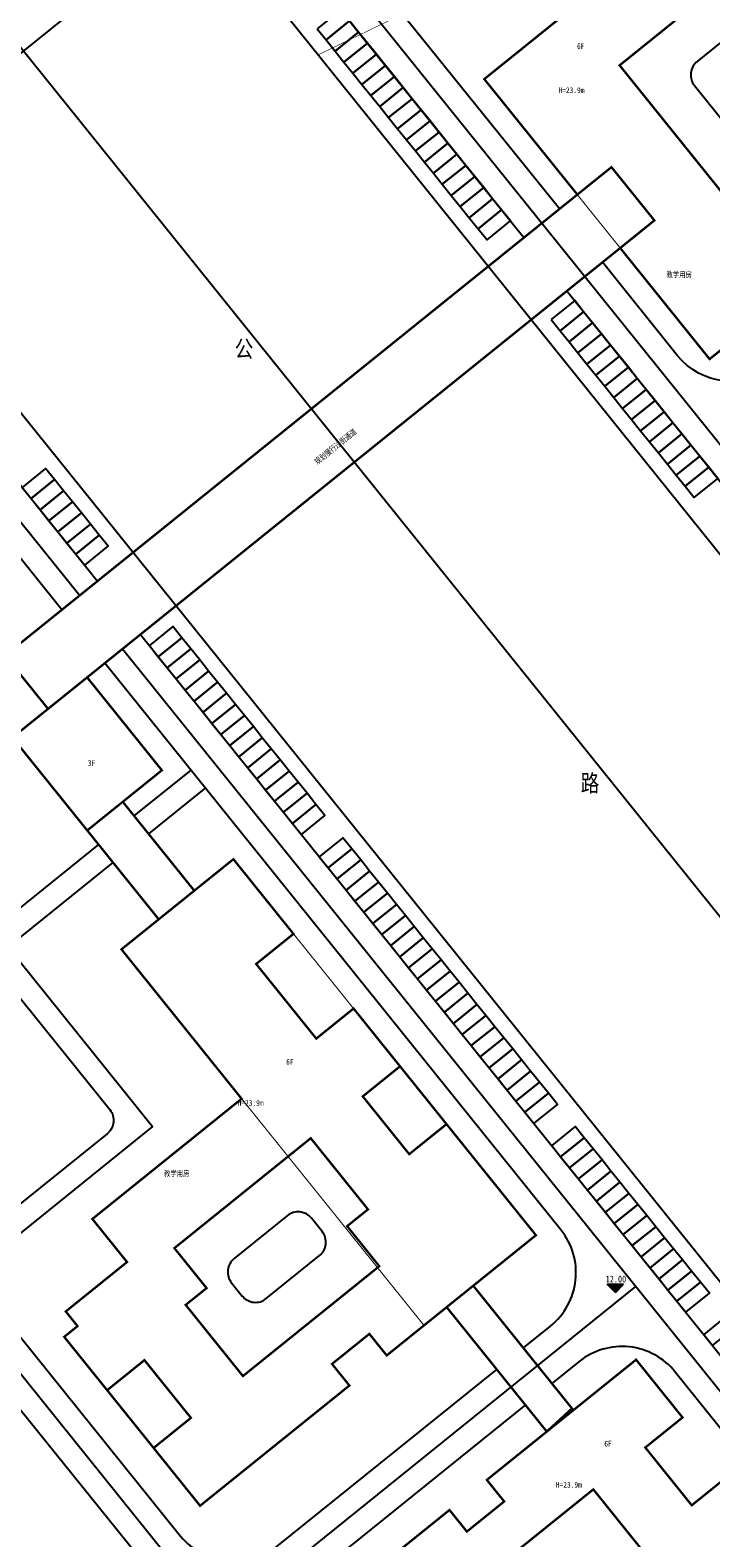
# Model space of a CAD drawing. Extents: x 38389316 to 38392219, y 2477539 to 2480586.
# Tile 35 of 43: x 38390109 to 38390229, y 2479728 to 2479992. Entities that reach past the tile are written whole.
import ezdxf
from ezdxf.enums import TextEntityAlignment as Align

# ---------------------------------------------------------------- set-up
doc = ezdxf.new("R2010")
doc.units = 0
doc.header["$LTSCALE"] = 1000
doc.header["$MEASUREMENT"] = 0
for name, pattern in [('CENTER2', [1.125, 0.75, -0.125, 0.125, -0.125]), ('DASH', [0.35, 0.25, -0.1]), ('PHANTOM2', [1.25, 0.625, -0.125, 0.125, -0.125, 0.125, -0.125])]:
    doc.linetypes.add(name, pattern=pattern)
doc.layers.get('0').update_dxf_attribs({"linetype": 'CONTINUOUS'})
for name, color, linetype in [('00-道路', 130, 'CONTINUOUS'), ('DIM_ELEV', 8, 'CONTINUOUS'), ('DIM_SYMB', 3, 'CONTINUOUS'), ('u-road', 4, 'CONTINUOUS'), ('U_室外车位', 3, 'CONTINUOUS'), ('YD_地块界线', 7, 'CONTINUOUS'), ('建筑', 31, 'CONTINUOUS'), ('文字', 7, 'CONTINUOUS'), ('用地界线', 8, 'CONTINUOUS'), ('路中线', 7, 'CENTER2'), ('远期建筑', 141, 'CONTINUOUS'), ('道路', 33, 'CONTINUOUS')]:
    doc.layers.add(name, color=color, linetype=linetype)
doc.styles.add('-宋体', font='txt', dxfattribs={"width": 0.8})
doc.styles.add('中等线体', font='txt', dxfattribs={"width": 0.8})
doc.styles.add('宋体', font='txt', dxfattribs={"width": 0.8, "height": 8})

# ---------------------------------------------------------------- blocks, each defined once
blk = doc.blocks.new('hyvahavb')
at = {"layer": 'DIM_ELEV'}
blk.add_hatch(color=8, dxfattribs=at).paths.add_polyline_path([(-173.2, -4360.8), (-182.2, -4351.8), (-164.2, -4351.8)])
at = {"layer": 'DIM_ELEV', "color": 8}
for p, q in [((-173.2, -4360.8), (-182.2, -4351.8)), ((-182.2, -4351.8), (-164.2, -4351.8)), ((-173.2, -4360.8), (-164.2, -4351.8))]:
    blk.add_line(p, q, dxfattribs=at)
blk = doc.blocks.new('202210211F')
at = {"layer": '道路'}
h = blk.add_hatch(dxfattribs=at)
h.set_pattern_fill('AR-RROOF', color=8, scale=5, style=0)
h.set_pattern_definition([(0, (38392595.5196, 2482422.002), (13.97, 6.35), [95.25, -12.7, 31.75, -6.35]), (0, (38392603.965, 2482425.177), (-6.35, 8.4455), [19.05, -2.0955, 38.1, -4.7625]), (0, (38392598.6946, 2482427.399), (33.02, 4.2545), [50.8, -8.89, 25.4, -6.35])])
h.paths.add_polyline_path([(38392389.8, 2481771.55, 0.123405), (38392379.63, 2481764.74), (38392389.01, 2481753.09, -0.48459), (38392404.12, 2481754.58, 0.528217), (38392430.93, 2481759.11, -0.20002), (38392454.08, 2481780.46, 0.787845), (38392452.28, 2481796.21, -0.207547), (38392440.03, 2481803.41, 0.706448), (38392405.93, 2481793.28, -0.302174)])
at = {"layer": 'u-road', "color": 8, "flags": 128}
for points in [[(38392541.61, 2482034.28), (38392508.38, 2482075.56, -0.414214), (38392510.2, 2482092.43), (38392576.37, 2482145.71, -0.206032), (38392585.51, 2482148.25, 0.100647), (38392596.65, 2482148.98, -0.298217), (38392609.15, 2482144.93), (38392657.34, 2482085.08, -0.414214), (38392655.51, 2482068.21), (38392646.17, 2482060.68)], [(38392646.92, 2482061.34, -0.020861), (38392646.17, 2482060.68), (38392579.18, 2482006.75, -0.414213), (38392562.31, 2482008.57), (38392549.14, 2482024.93)], [(38392454.37, 2481964.04), (38392421.13, 2482005.33, 0.414213), (38392404.26, 2482007.15), (38392356.28, 2481968.52, 0.414213), (38392354.46, 2481951.65), (38392394.78, 2481901.56)], [(38392468.13, 2481959.71), (38392612.94, 2481779.84, -0.388285), (38392611.41, 2481755.59), (38392420.89, 2481571.89)], [(38392535.27, 2481834.68), (38392540.03, 2481838.51, 0.414214), (38392541.85, 2481855.38), (38392461.9, 2481954.7)], [(38392398.54, 2481896.89), (38392475.17, 2481801.7, 0.414215), (38392492.05, 2481799.88), (38392530.6, 2481830.92)], [(38392561.92, 2481830.46), (38392561.92, 2481830.46, 0.414214), (38392545.05, 2481832.28), (38392540.28, 2481828.44)], [(38392402.91, 2481735.82, 0.414215), (38392411.35, 2481734.91), (38392467.12, 2481779.81, 0.414212), (38392468.94, 2481796.68), (38392468.94, 2481796.68), (38392445.43, 2481825.89, 0.414214), (38392428.55, 2481827.72), (38392372.78, 2481782.82, 0.414213), (38392371.87, 2481774.38), (38392402.91, 2481735.82)], [(38392535.62, 2481824.69), (38392497.06, 2481793.65, 0.414212), (38392495.24, 2481776.77), (38392542.35, 2481718.26, 0.440628), (38392560.02, 2481717.15), (38392604.55, 2481760.08, 0.388284), (38392605.56, 2481776.24), (38392561.92, 2481830.46)]]:
    blk.add_lwpolyline(points, format="xyb", dxfattribs=at)
for points in [[(38392497.12, 2482076.79), (38392535.38, 2482029.26)], [(38392542.91, 2482019.91), (38392640.8, 2481898.32)], [(38392422.35, 2482016.58), (38392460.6, 2481969.06)]]:
    blk.add_lwpolyline(points, dxfattribs=at)
at = {"layer": 'U_室外车位', "color": 8}
for points in [[(38392499.11, 2482065.86), (38392500.68, 2482063.91), (38392504.81, 2482067.23), (38392503.24, 2482069.18)], [(38392500.68, 2482063.91), (38392502.25, 2482061.96), (38392506.38, 2482065.29), (38392504.81, 2482067.23)], [(38392502.25, 2482061.96), (38392503.82, 2482060.02), (38392507.94, 2482063.34), (38392506.38, 2482065.29)], [(38392503.82, 2482060.02), (38392505.38, 2482058.07), (38392509.51, 2482061.39), (38392507.94, 2482063.34)], [(38392505.38, 2482058.07), (38392506.95, 2482056.12), (38392511.08, 2482059.45), (38392509.51, 2482061.39)], [(38392506.95, 2482056.12), (38392508.52, 2482054.17), (38392512.65, 2482057.5), (38392511.08, 2482059.45)], [(38392508.52, 2482054.17), (38392510.09, 2482052.23), (38392514.22, 2482055.55), (38392512.65, 2482057.5)], [(38392510.09, 2482052.23), (38392511.65, 2482050.28), (38392515.78, 2482053.6), (38392514.22, 2482055.55)], [(38392511.65, 2482050.28), (38392513.22, 2482048.33), (38392517.35, 2482051.66), (38392515.78, 2482053.6)], [(38392513.22, 2482048.33), (38392514.79, 2482046.38), (38392518.92, 2482049.71), (38392517.35, 2482051.66)], [(38392514.79, 2482046.38), (38392516.36, 2482044.44), (38392520.49, 2482047.76), (38392518.92, 2482049.71)], [(38392516.36, 2482044.44), (38392517.93, 2482042.49), (38392522.05, 2482045.81), (38392520.49, 2482047.76)], [(38392517.93, 2482042.49), (38392519.49, 2482040.54), (38392523.62, 2482043.87), (38392522.05, 2482045.81)], [(38392519.49, 2482040.54), (38392521.06, 2482038.6), (38392525.19, 2482041.92), (38392523.62, 2482043.87)], [(38392521.06, 2482038.6), (38392522.63, 2482036.65), (38392526.76, 2482039.97), (38392525.19, 2482041.92)], [(38392522.63, 2482036.65), (38392524.2, 2482034.7), (38392528.32, 2482038.02), (38392526.76, 2482039.97)], [(38392524.2, 2482034.7), (38392525.76, 2482032.75), (38392529.89, 2482036.08), (38392528.32, 2482038.02)], [(38392525.76, 2482032.75), (38392527.33, 2482030.81), (38392531.46, 2482034.13), (38392529.89, 2482036.08)], [(38392527.33, 2482030.81), (38392528.9, 2482028.86), (38392533.03, 2482032.18), (38392531.46, 2482034.13)], [(38392540.14, 2482014.9), (38392541.71, 2482012.95), (38392545.84, 2482016.27), (38392544.27, 2482018.22)], [(38392541.71, 2482012.95), (38392543.28, 2482011), (38392547.4, 2482014.33), (38392545.84, 2482016.27)], [(38392543.28, 2482011), (38392544.84, 2482009.05), (38392548.97, 2482012.38), (38392547.4, 2482014.33)], [(38392544.84, 2482009.05), (38392546.41, 2482007.11), (38392550.54, 2482010.43), (38392548.97, 2482012.38)], [(38392546.41, 2482007.11), (38392547.98, 2482005.16), (38392552.11, 2482008.48), (38392550.54, 2482010.43)], [(38392547.98, 2482005.16), (38392549.55, 2482003.21), (38392553.68, 2482006.54), (38392552.11, 2482008.48)], [(38392549.55, 2482003.21), (38392551.11, 2482001.26), (38392555.24, 2482004.59), (38392553.68, 2482006.54)], [(38392551.11, 2482001.26), (38392552.68, 2481999.32), (38392556.81, 2482002.64), (38392555.24, 2482004.59)], [(38392552.68, 2481999.32), (38392554.25, 2481997.37), (38392558.38, 2482000.69), (38392556.81, 2482002.64)], [(38392554.25, 2481997.37), (38392555.82, 2481995.42), (38392559.95, 2481998.75), (38392558.38, 2482000.69)], [(38392555.82, 2481995.42), (38392557.39, 2481993.48), (38392561.51, 2481996.8), (38392559.95, 2481998.75)], [(38392557.39, 2481993.48), (38392558.95, 2481991.53), (38392563.08, 2481994.85), (38392561.51, 2481996.8)], [(38392558.95, 2481991.53), (38392560.52, 2481989.58), (38392564.65, 2481992.9), (38392563.08, 2481994.85)], [(38392560.52, 2481989.58), (38392562.09, 2481987.63), (38392566.22, 2481990.96), (38392564.65, 2481992.9)], [(38392562.09, 2481987.63), (38392563.66, 2481985.69), (38392567.79, 2481989.01), (38392566.22, 2481990.96)], [(38392447.39, 2481985.48), (38392448.95, 2481983.53), (38392453.08, 2481986.85), (38392451.51, 2481988.8)], [(38392563.66, 2481985.69), (38392565.22, 2481983.74), (38392569.35, 2481987.06), (38392567.79, 2481989.01)], [(38392448.95, 2481983.53), (38392450.52, 2481981.58), (38392454.65, 2481984.91), (38392453.08, 2481986.85)], [(38392450.52, 2481981.58), (38392452.09, 2481979.63), (38392456.22, 2481982.96), (38392454.65, 2481984.91)], [(38392452.09, 2481979.63), (38392453.66, 2481977.69), (38392457.78, 2481981.01), (38392456.22, 2481982.96)], [(38392453.66, 2481977.69), (38392455.22, 2481975.74), (38392459.35, 2481979.06), (38392457.78, 2481981.01)], [(38392455.22, 2481975.74), (38392456.79, 2481973.79), (38392460.92, 2481977.12), (38392459.35, 2481979.06)], [(38392456.79, 2481973.79), (38392458.36, 2481971.84), (38392462.49, 2481975.17), (38392460.92, 2481977.12)], [(38392469.7, 2481957.76), (38392471.26, 2481955.82), (38392475.39, 2481959.14), (38392473.82, 2481961.09)], [(38392471.26, 2481955.82), (38392472.83, 2481953.87), (38392476.96, 2481957.19), (38392475.39, 2481959.14)], [(38392472.83, 2481953.87), (38392474.4, 2481951.92), (38392478.53, 2481955.25), (38392476.96, 2481957.19)], [(38392474.4, 2481951.92), (38392475.97, 2481949.98), (38392480.09, 2481953.3), (38392478.53, 2481955.25)], [(38392475.97, 2481949.98), (38392477.53, 2481948.03), (38392481.66, 2481951.35), (38392480.09, 2481953.3)], [(38392477.53, 2481948.03), (38392479.1, 2481946.08), (38392483.23, 2481949.4), (38392481.66, 2481951.35)], [(38392479.1, 2481946.08), (38392480.67, 2481944.13), (38392484.8, 2481947.46), (38392483.23, 2481949.4)], [(38392480.67, 2481944.13), (38392482.24, 2481942.19), (38392486.37, 2481945.51), (38392484.8, 2481947.46)], [(38392482.24, 2481942.19), (38392483.81, 2481940.24), (38392487.93, 2481943.56), (38392486.37, 2481945.51)], [(38392483.81, 2481940.24), (38392485.37, 2481938.29), (38392489.5, 2481941.62), (38392487.93, 2481943.56)], [(38392485.37, 2481938.29), (38392486.94, 2481936.34), (38392491.07, 2481939.67), (38392489.5, 2481941.62)], [(38392486.94, 2481936.34), (38392488.51, 2481934.4), (38392492.64, 2481937.72), (38392491.07, 2481939.67)], [(38392488.51, 2481934.4), (38392490.08, 2481932.45), (38392494.2, 2481935.77), (38392492.64, 2481937.72)], [(38392490.08, 2481932.45), (38392491.64, 2481930.5), (38392495.77, 2481933.83), (38392494.2, 2481935.77)], [(38392491.64, 2481930.5), (38392493.21, 2481928.55), (38392497.34, 2481931.88), (38392495.77, 2481933.83)], [(38392493.21, 2481928.55), (38392494.78, 2481926.61), (38392498.91, 2481929.93), (38392497.34, 2481931.88)], [(38392494.78, 2481926.61), (38392496.35, 2481924.66), (38392500.48, 2481927.98), (38392498.91, 2481929.93)], [(38392499.48, 2481920.77), (38392501.05, 2481918.82), (38392505.18, 2481922.14), (38392503.61, 2481924.09)], [(38392501.05, 2481918.82), (38392502.62, 2481916.87), (38392506.75, 2481920.19), (38392505.18, 2481922.14)], [(38392502.62, 2481916.87), (38392504.19, 2481914.92), (38392508.31, 2481918.25), (38392506.75, 2481920.19)], [(38392504.19, 2481914.92), (38392505.75, 2481912.98), (38392509.88, 2481916.3), (38392508.31, 2481918.25)], [(38392505.75, 2481912.98), (38392507.32, 2481911.03), (38392511.45, 2481914.35), (38392509.88, 2481916.3)], [(38392507.32, 2481911.03), (38392508.89, 2481909.08), (38392513.02, 2481912.41), (38392511.45, 2481914.35)], [(38392508.89, 2481909.08), (38392510.46, 2481907.13), (38392514.59, 2481910.46), (38392513.02, 2481912.41)], [(38392510.46, 2481907.13), (38392512.03, 2481905.19), (38392516.15, 2481908.51), (38392514.59, 2481910.46)], [(38392512.03, 2481905.19), (38392513.59, 2481903.24), (38392517.72, 2481906.56), (38392516.15, 2481908.51)], [(38392513.59, 2481903.24), (38392515.16, 2481901.29), (38392519.29, 2481904.62), (38392517.72, 2481906.56)], [(38392515.16, 2481901.29), (38392516.73, 2481899.34), (38392520.86, 2481902.67), (38392519.29, 2481904.62)], [(38392516.73, 2481899.34), (38392518.3, 2481897.4), (38392522.42, 2481900.72), (38392520.86, 2481902.67)], [(38392518.3, 2481897.4), (38392519.86, 2481895.45), (38392523.99, 2481898.77), (38392522.42, 2481900.72)], [(38392519.86, 2481895.45), (38392521.43, 2481893.5), (38392525.56, 2481896.83), (38392523.99, 2481898.77)], [(38392521.43, 2481893.5), (38392523, 2481891.56), (38392527.13, 2481894.88), (38392525.56, 2481896.83)], [(38392523, 2481891.56), (38392524.57, 2481889.61), (38392528.7, 2481892.93), (38392527.13, 2481894.88)], [(38392524.57, 2481889.61), (38392526.13, 2481887.66), (38392530.26, 2481890.98), (38392528.7, 2481892.93)], [(38392526.13, 2481887.66), (38392527.7, 2481885.71), (38392531.83, 2481889.04), (38392530.26, 2481890.98)], [(38392527.7, 2481885.71), (38392529.27, 2481883.77), (38392533.4, 2481887.09), (38392531.83, 2481889.04)], [(38392529.27, 2481883.77), (38392530.84, 2481881.82), (38392534.97, 2481885.14), (38392533.4, 2481887.09)], [(38392530.84, 2481881.82), (38392532.41, 2481879.87), (38392536.53, 2481883.19), (38392534.97, 2481885.14)], [(38392532.41, 2481879.87), (38392533.97, 2481877.92), (38392538.1, 2481881.25), (38392536.53, 2481883.19)], [(38392533.97, 2481877.92), (38392535.54, 2481875.98), (38392539.67, 2481879.3), (38392538.1, 2481881.25)], [(38392535.54, 2481875.98), (38392537.11, 2481874.03), (38392541.24, 2481877.35), (38392539.67, 2481879.3)], [(38392540.24, 2481870.13), (38392541.81, 2481868.19), (38392545.94, 2481871.51), (38392544.37, 2481873.46)], [(38392541.81, 2481868.19), (38392543.38, 2481866.24), (38392547.51, 2481869.56), (38392545.94, 2481871.51)], [(38392543.38, 2481866.24), (38392544.95, 2481864.29), (38392549.08, 2481867.62), (38392547.51, 2481869.56)], [(38392544.95, 2481864.29), (38392546.52, 2481862.35), (38392550.64, 2481865.67), (38392549.08, 2481867.62)], [(38392546.52, 2481862.35), (38392548.08, 2481860.4), (38392552.21, 2481863.72), (38392550.64, 2481865.67)], [(38392548.08, 2481860.4), (38392549.65, 2481858.45), (38392553.78, 2481861.77), (38392552.21, 2481863.72)], [(38392549.65, 2481858.45), (38392551.22, 2481856.5), (38392555.35, 2481859.83), (38392553.78, 2481861.77)], [(38392551.22, 2481856.5), (38392552.79, 2481854.56), (38392556.92, 2481857.88), (38392555.35, 2481859.83)], [(38392552.79, 2481854.56), (38392554.35, 2481852.61), (38392558.48, 2481855.93), (38392556.92, 2481857.88)], [(38392554.35, 2481852.61), (38392555.92, 2481850.66), (38392560.05, 2481853.98), (38392558.48, 2481855.93)], [(38392555.92, 2481850.66), (38392557.49, 2481848.71), (38392561.62, 2481852.04), (38392560.05, 2481853.98)], [(38392557.49, 2481848.71), (38392559.06, 2481846.77), (38392563.19, 2481850.09), (38392561.62, 2481852.04)], [(38392559.06, 2481846.77), (38392560.63, 2481844.82), (38392564.75, 2481848.14), (38392563.19, 2481850.09)], [(38392560.63, 2481844.82), (38392562.19, 2481842.87), (38392566.32, 2481846.2), (38392564.75, 2481848.14)], [(38392562.19, 2481842.87), (38392563.76, 2481840.92), (38392567.89, 2481844.25), (38392566.32, 2481846.2)], [(38392566.9, 2481837.03), (38392568.46, 2481835.08), (38392572.59, 2481838.41), (38392571.02, 2481840.35)]]:
    blk.add_lwpolyline(points, close=True, dxfattribs=at)
at = {"layer": 'YD_地块界线', "color": 8, "flags": 128}
blk.add_lwpolyline([(38392301.64, 2482306.84), (38392690.02, 2481824.43)], dxfattribs=at)
blk.add_lwpolyline([(38392301.64, 2482306.84), (38392690.02, 2481824.43)], dxfattribs=at)
blk.add_lwpolyline([(38392632.19, 2481768.68), (38392209.29, 2482293.97, 0.356791)], format="xyb", dxfattribs=at)
at = {"layer": '建筑', "color": 8, "linetype": 'DASH', "ltscale": 10, "const_width": 0.2, "flags": 128}
for points in [[(38392560.13, 2482082.56), (38392599.63, 2482033.49), (38392567.93, 2482007.97), (38392528.44, 2482057.02)], [(38392484.43, 2481920.33), (38392464.8, 2481904.53), (38392517.85, 2481838.63), (38392537.48, 2481854.43)]]:
    blk.add_lwpolyline(points, close=True, dxfattribs=at)
at = {"layer": '用地界线', "color": 10, "linetype": 'PHANTOM2', "ltscale": 0.01, "const_width": 0.1, "flags": 128}
blk.add_lwpolyline([(38392305.52, 2482371.21), (38392321.63, 2482381.58), (38392379.24, 2482403.36), (38392436.74, 2482423.75), (38392489.81, 2482335.59), (38392508.89, 2482303.89), (38392565.19, 2482210.37), (38392566.94, 2482207.45), (38392565.45, 2482202.44), (38392566.37, 2482192.8), (38392567.82, 2482183.8), (38392570.38, 2482175.15), (38392574.06, 2482169.9), (38392578.09, 2482167.34), (38392581.45, 2482166.3), (38392584.81, 2482165.26), (38392588.91, 2482164.54), (38392593.23, 2482163.79), (38392608.93, 2482137.7), (38392619.95, 2482119.38), (38392615.44, 2482117.21), (38392560.95, 2482091.01), (38392527.47, 2482074.87), (38392506.25, 2482064.64), (38392501.85, 2482062.52), (38392499.32, 2482061.3), (38392446.8, 2482126.53), (38392433.48, 2482143.08), (38392400.48, 2482184.06), (38392302.84, 2482305.35), (38392301.7, 2482306.77), (38392293.82, 2482320.76), (38392291.13, 2482336.49), (38392291.23, 2482337), (38392292.75, 2482344.76), (38392294.86, 2482355.49), (38392297.13, 2482358.84), (38392299.24, 2482361.95)], close=True, dxfattribs=at)
at = {"layer": '路中线', "color": 8, "ltscale": 20, "flags": 128}
blk.add_lwpolyline([(38392932.22, 2481388.11, 0.047578), (38392670.98, 2481784.46), (38391967.67, 2482658.06)], format="xyb", dxfattribs=at)
blk.add_lwpolyline([(38392186.72, 2481851.91), (38392659.82, 2482232.79)], dxfattribs=at)
at = {"layer": '路中线', "color": 8, "linetype": 'DASH', "ltscale": 4, "flags": 128}
for points in [[(38392314.58, 2482162.83), (38392249.64, 2482110.54, 0.414213), (38392246.3, 2482079.61), (38392550.2, 2481702.13)], [(38392465.01, 2481957.2), (38392608.68, 2481778.75, -0.388284), (38392607.32, 2481757.2), (38392421.26, 2481577.81)]]:
    blk.add_lwpolyline(points, format="xyb", dxfattribs=at)
for points in [[(38392643.91, 2481900.83), (38392500.75, 2482078.65)], [(38392414.22, 2482020.3), (38392457.49, 2481966.55)], [(38392199.45, 2481559.18), (38392555, 2481845.43)]]:
    blk.add_lwpolyline(points, dxfattribs=at)
at = {"layer": '远期建筑', "color": 8, "ltscale": 5, "const_width": 0.4, "flags": 128}
for points in [[(38392528.42, 2482057.04), (38392560.13, 2482082.56), (38392568.28, 2482072.44), (38392552.15, 2482059.45), (38392575.36, 2482030.63), (38392616.17, 2482063.49), (38392601.12, 2482082.19), (38392587.57, 2482071.28), (38392579.42, 2482081.4), (38392608.55, 2482104.86), (38392624.23, 2482085.38), (38392618.23, 2482080.55), (38392625.75, 2482071.21), (38392631.75, 2482076.04), (38392639.9, 2482065.91), (38392567.93, 2482007.97), (38392552.25, 2482027.44), (38392558.25, 2482032.27), (38392550.72, 2482041.61), (38392544.74, 2482036.8)], [(38392458.8, 2481925.37), (38392445.69, 2481941.65), (38392458.78, 2481952.19), (38392471.89, 2481935.91)], [(38392511.31, 2481833.36), (38392537.48, 2481854.43), (38392521.8, 2481873.9), (38392515.26, 2481868.64), (38392507.11, 2481878.76), (38392513.65, 2481884.03), (38392505.5, 2481894.16), (38392498.96, 2481888.89), (38392488.42, 2481901.97), (38392494.96, 2481907.24), (38392484.43, 2481920.33), (38392464.8, 2481904.53), (38392485.87, 2481878.35), (38392459.7, 2481857.28), (38392465.78, 2481849.73), (38392455.03, 2481841.07), (38392457.1, 2481838.5), (38392454.76, 2481836.62), (38392462.29, 2481827.27), (38392468.83, 2481832.54), (38392476.98, 2481822.42), (38392470.44, 2481817.15), (38392478.59, 2481807.02), (38392504.77, 2481828.09), (38392501.72, 2481831.87), (38392508.27, 2481837.14), (38392511.31, 2481833.36)], [(38392510.01, 2481849), (38392504.37, 2481856.02), (38392508.03, 2481858.96), (38392497.99, 2481871.43), (38392474.08, 2481852.17), (38392479.73, 2481845.16), (38392476.06, 2481842.22), (38392486.1, 2481829.75)], [(38392521.82, 2481841.83), (38392539.38, 2481820.02), (38392543.8, 2481824.08), (38392526.49, 2481845.58)], [(38392523.62, 2481790.64), (38392529.27, 2481783.63), (38392525.61, 2481780.68), (38392535.64, 2481768.22), (38392559.55, 2481787.47), (38392553.91, 2481794.48), (38392557.57, 2481797.43), (38392547.54, 2481809.89)]]:
    blk.add_lwpolyline(points, close=True, dxfattribs=at)
for points in [[(38392444.4, 2481956.02), (38392548.62, 2482039.92)], [(38392451.93, 2481946.67), (38392556.15, 2482030.57)], [(38392451.93, 2481946.67), (38392434.87, 2481967.86), (38392428.62, 2481962.86), (38392445.69, 2481941.65), (38392451.93, 2481946.67)], [(38392465.03, 2481930.39), (38392477.57, 2481914.81)], [(38392458.8, 2481925.37), (38392471.34, 2481909.79)], [(38392521.8, 2481873.9), (38392513.65, 2481884.03)], [(38392571.34, 2481812.37), (38392564.8, 2481807.1), (38392556.65, 2481817.23), (38392563.19, 2481822.49), (38392555.04, 2481832.62), (38392528.87, 2481811.55), (38392531.91, 2481807.77), (38392525.37, 2481802.5), (38392522.32, 2481806.28), (38392522.32, 2481806.28), (38392496.15, 2481785.21)], [(38392470.44, 2481817.15), (38392462.29, 2481827.27)]]:
    blk.add_lwpolyline(points, dxfattribs=at)
at = {"layer": '道路', "color": 8, "flags": 128}
blk.add_lwpolyline([(38392570.96, 2482064.32), (38392565.74, 2482060.12, 0.414214), (38392565.28, 2482055.9), (38392574.69, 2482044.22, 0.414214), (38392578.91, 2482043.76), (38392584.13, 2482047.96, 0.414214), (38392584.58, 2482052.18), (38392575.18, 2482063.87, 0.414214)], format="xyb", close=True, dxfattribs=at)
for points in [[(38392440.99, 2481947.49), (38392424.94, 2481934.58, 0.414214), (38392424.49, 2481930.36), (38392440.54, 2481910.42, 0.414214), (38392444.76, 2481909.96), (38392460.81, 2481922.88)], [(38392463.31, 2481919.76), (38392447.27, 2481906.84, 0.414214), (38392446.81, 2481902.63), (38392470.27, 2481873.49), (38392442.85, 2481851.42)], [(38392422.51, 2481883.06, -0.414214), (38392422.97, 2481887.28), (38392439.48, 2481900.57, -0.414214), (38392443.7, 2481900.12), (38392462.76, 2481876.44, -0.414214), (38392462.31, 2481872.22), (38392445.79, 2481858.93, -0.414214), (38392441.57, 2481859.38), (38392422.51, 2481883.06)], [(38392493.9, 2481857.86), (38392484.55, 2481850.33, 0.414214), (38392484.1, 2481846.11), (38392485.98, 2481843.78, 0.414214), (38392490.19, 2481843.32), (38392499.54, 2481850.85, 0.414214), (38392500, 2481855.06), (38392498.12, 2481857.4, 0.414214), (38392493.9, 2481857.86), (38392493.9, 2481857.86)], [(38392379.63, 2481764.74, -0.123405), (38392389.8, 2481771.55, 0.302174), (38392405.93, 2481793.28, -0.706448), (38392440.03, 2481803.41, 0.207547), (38392452.28, 2481796.21, -0.787845), (38392454.08, 2481780.46, 0.20002), (38392430.93, 2481759.11, -0.528217), (38392404.12, 2481754.58, 0.48459), (38392389.01, 2481753.09, 0.48459)]]:
    blk.add_lwpolyline(points, format="xyb", dxfattribs=at)
for points in [[(38392467.04, 2481927.9), (38392477.01, 2481935.92)], [(38392479.52, 2481932.81), (38392469.55, 2481924.78)]]:
    blk.add_lwpolyline(points, dxfattribs=at)
at = {"layer": 'DIM_ELEV', "color": 8, "xscale": 0.16, "yscale": 0.16, "zscale": 0.16}
blk.add_blockref('hyvahavb', (38392579.12, 2482542.15), dxfattribs=at)
at = {"layer": '00-道路', "color": 8, "linetype": 'Continuous', "ltscale": 2.5, "style": '宋体', "width": 0.8}
for s, p in [('公', (38392484.65, 2482008.26, 37.27)), ('路', (38392545.33, 2481932.16, 25.12))]:
    blk.add_text(s, height=3, rotation=360, dxfattribs=at).set_placement(p)
at = {"layer": 'DIM_ELEV', "color": 8, "style": '-宋体', "width": 0.8}
blk.add_text('12.00', height=1.2, dxfattribs=at).set_placement((38392549.71, 2481846.15))
at = {"layer": 'DIM_SYMB', "color": 8, "style": '宋体', "width": 0.8}
blk.add_text('规划慢行过街通道', height=1, rotation=38.8878, dxfattribs=at).set_placement((38392502.64, 2481992.25), align=Align.CENTER)
at = {"layer": '文字', "color": 8, "style": '中等线体', "width": 0.8}
for s, p in [('6F', (38392544.68, 2482062.33)), ('H=23.9m', (38392541.42, 2482054.59)), ('教学用房', (38392560.36, 2482022.28)), ('3F', (38392458.9, 2481936.68)), ('6F', (38392493.68, 2481884.31)), ('H=23.9m', (38392485.16, 2481877.11)), ('教学用房', (38392472.25, 2481864.74)), ('6F', (38392549.47, 2481817.4)), ('H=23.9m', (38392540.96, 2481810.2))]:
    blk.add_text(s, height=1, rotation=360, dxfattribs=at).set_placement(p)

msp = doc.modelspace()

# ---------------------------------------------------------------- block references
msp.add_blockref('202210211F', (-2339.44, -2073.7))

doc.saveas('drawing.dxf')
